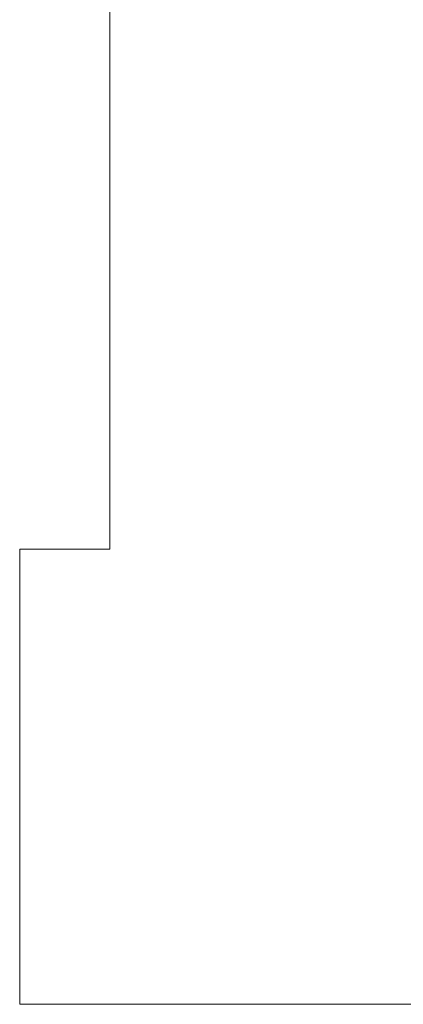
# Model space of a CAD drawing. Header units: millimetres. Extents: x -811 to 1340, y -192 to 870.
# Tile 12 of 256: x 418 to 431, y 6 to 39. Entities that reach past the tile are written whole.
import ezdxf

# ---------------------------------------------------------------- set-up
doc = ezdxf.new("R2010")
doc.units = ezdxf.units.MM
doc.header["$MEASUREMENT"] = 0
doc.layers.add('layer 1', color=7, linetype='Continuous')

msp = doc.modelspace()

# ---------------------------------------------------------------- linework, layer by layer
at = {"layer": 'layer 1', "color": 250, "lineweight": 9}
msp.add_open_spline([(478.0288, 21.3638), (478.0288, 21.3638), (478.0288, 6.2138), (478.0288, 6.2138), (478.0288, 6.2138), (478.0288, 6.2138), (458.0288, 6.2138), (458.0288, 6.2138), (458.0288, 6.2138), (458.0288, 6.2138), (458.0288, 9.2138), (458.0288, 9.2138), (458.0288, 9.2138), (458.0288, 9.2138), (438.0288, 9.2138), (438.0288, 9.2138), (438.0288, 9.2138), (438.0288, 9.2138), (438.0288, 6.2138), (438.0288, 6.2138), (438.0288, 6.2138), (438.0288, 6.2138), (418.0288, 6.2138), (418.0288, 6.2138), (418.0288, 6.2138), (418.0288, 6.2138), (418.0288, 21.3638), (418.0288, 21.3638), (418.0288, 21.3638), (418.0288, 21.3638), (421.0288, 21.3638), (421.0288, 21.3638), (421.0288, 21.3638), (421.0288, 21.3638), (421.0288, 41.0638), (421.0288, 41.0638), (421.0288, 41.0638), (421.0288, 41.0638), (418.0288, 41.0638), (418.0288, 41.0638), (418.0288, 41.0638), (418.0288, 41.0638), (418.0288, 56.2138), (418.0288, 56.2138), (418.0288, 56.2138), (418.0288, 56.2138), (438.0287, 56.2138), (438.0287, 56.2138), (438.0287, 56.2138), (438.0287, 50.6919), (442.5069, 46.2138), (448.0287, 46.2138), (448.0287, 46.2138), (453.5505, 46.2138), (458.0287, 50.6919), (458.0287, 56.2138), (458.0287, 56.2138), (458.0287, 56.2138), (478.0288, 56.2138), (478.0288, 56.2138), (478.0288, 56.2138), (478.0288, 56.2138), (478.0288, 41.0638), (478.0288, 41.0638), (478.0288, 41.0638), (478.0288, 41.0638), (475.0288, 41.0638), (475.0288, 41.0638), (475.0288, 41.0638), (475.0288, 41.0638), (475.0288, 21.3638), (475.0288, 21.3638), (475.0288, 21.3638), (475.0288, 21.3638), (478.0288, 21.3638), (478.0288, 21.3638)], degree=3, knots=[0, 0, 0, 0, 0.05, 0.05, 0.05, 0.05, 0.1, 0.1, 0.1, 0.1, 0.15, 0.15, 0.15, 0.15, 0.2, 0.2, 0.2, 0.2, 0.25, 0.25, 0.25, 0.25, 0.3, 0.3, 0.3, 0.3, 0.35, 0.35, 0.35, 0.35, 0.4, 0.4, 0.4, 0.4, 0.45, 0.45, 0.45, 0.45, 0.5, 0.5, 0.5, 0.5, 0.55, 0.55, 0.55, 0.55, 0.6, 0.6, 0.6, 0.6, 0.65, 0.65, 0.65, 0.65, 0.7, 0.7, 0.7, 0.7, 0.75, 0.75, 0.75, 0.75, 0.8, 0.8, 0.8, 0.8, 0.85, 0.85, 0.85, 0.85, 0.9, 0.9, 0.9, 0.9, 1, 1, 1, 1], dxfattribs=at)

doc.saveas('drawing.dxf')
